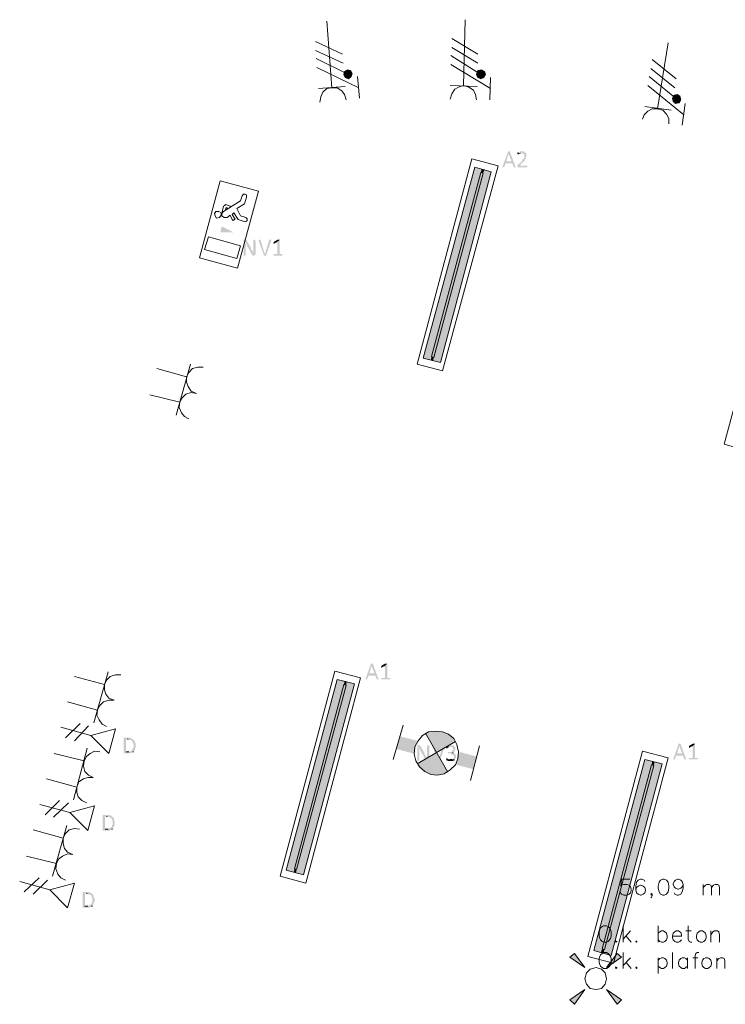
# Model space of a CAD drawing. Header units: millimetres. Extents: x -197899 to 120983, y -4228 to 45370.
# Tile 32 of 200: x -184352 to -180362, y 23006 to 28573. Entities that reach past the tile are written whole.
import ezdxf

# ---------------------------------------------------------------- set-up
doc = ezdxf.new("R2010")
doc.units = ezdxf.units.MM
for name, color, linetype in [('AL63----', 7, 'Continuous'), ('PDF_Geometry', 8, 'Continuous'), ('PDF_Solid Fills', 8, 'Continuous')]:
    doc.layers.add(name, color=color, linetype=linetype)

# ---------------------------------------------------------------- blocks, each defined once
blk = doc.blocks.new('A$C01523A58')
at = {"layer": 'PDF_Solid Fills'}
for color, points in [(1, [(-20341.2, -872.1), (-20345.2, -889), (-20320, -889)]), (1, [(-20345.2, -889), (-20337.2, -906), (-20320, -889)]), (1, [(-20324, -863.6), (-20341.2, -872.1), (-20320, -889)]), (1, [(-20337.2, -906), (-20320, -914.4), (-20320, -889)]), (1, [(-20307.4, -867.9), (-20324, -863.6), (-20320, -889)]), (1, [(-20298.8, -884.8), (-20307.4, -867.9), (-20320, -889)]), (1, [(-20303.3, -901.7), (-20298.8, -884.8), (-20320, -889)]), (1, [(-20320, -914.4), (-20303.3, -901.7), (-20320, -889)]), (1, [(-19587.9, -867.9), (-19595.9, -889), (-19570.7, -889)]), (1, [(-19595.9, -889), (-19587.9, -906), (-19570.7, -889)]), (1, [(-19566.6, -863.6), (-19587.9, -867.9), (-19570.7, -889)]), (1, [(-19587.9, -906), (-19570.7, -914.4), (-19570.7, -889)]), (1, [(-19549.4, -872.1), (-19566.6, -863.6), (-19570.7, -889)]), (1, [(-19545.4, -889), (-19549.4, -872.1), (-19570.7, -889)]), (1, [(-19570.7, -914.4), (-19554, -906), (-19570.7, -889)]), (1, [(-19554, -906), (-19545.4, -889), (-19570.7, -889)]), (1, [(-18478.5, -1007.6), (-18487.1, -1024.5), (-18465.9, -1028.7)]), (1, [(-18487.1, -1024.5), (-18482.5, -1041.5), (-18465.9, -1028.7)]), (1, [(-18482.5, -1041.5), (-18469.9, -1054.1), (-18465.9, -1028.7)]), (1, [(-18461.3, -1003.3), (-18478.5, -1007.6), (-18465.9, -1028.7)]), (1, [(-18469.9, -1054.1), (-18448.7, -1049.9), (-18465.9, -1028.7)]), (1, [(-18444.7, -1011.8), (-18461.3, -1003.3), (-18465.9, -1028.7)]), (1, [(-18440.1, -1033), (-18444.7, -1011.8), (-18465.9, -1028.7)]), (1, [(-18448.7, -1049.9), (-18440.1, -1033), (-18465.9, -1028.7)]), (7, [(-19414.2, -1325.1), (-19418.2, -1325.1), (-19418.2, -1329.3), (-19448, -1409.7), (-19448, -1414), (-19439.4, -1414), (-19430.8, -1392.8), (-19392.9, -1392.8), (-19426.8, -1380.1), (-19414.2, -1337.7), (-19414.2, -1337.7), (-19405.6, -1329.3), (-19405.6, -1325.1), (-19409.6, -1325.1)]), (7, [(-19405.6, -1329.3), (-19414.2, -1337.7), (-19397, -1380.1), (-19426.8, -1380.1), (-19392.9, -1392.8), (-19384.3, -1414), (-19371.7, -1414), (-19375.7, -1409.7)]), (7, [(-19337.9, -1325.1), (-19350.5, -1325.1), (-19350.5, -1329.3), (-19359.1, -1329.3), (-19359.1, -1333.6), (-19363.1, -1333.6), (-19337.9, -1333.6), (-19333.9, -1337.7), (-19329.3, -1337.7), (-19325.3, -1342), (-19325.3, -1350.5), (-19325.3, -1354.7), (-19325.3, -1359), (-19325.3, -1359), (-19329.3, -1363.1), (-19329.3, -1367.4), (-19333.9, -1367.4), (-19333.9, -1371.6), (-19333.9, -1375.9), (-19337.9, -1375.9), (-19337.9, -1380.1), (-19341.9, -1380.1), (-19341.9, -1384.4), (-19363.1, -1401.3), (-19363.1, -1405.5), (-19363.1, -1409.7), (-19363.1, -1414), (-19308.1, -1414), (-19308.1, -1409.7), (-19308.1, -1405.5), (-19350.5, -1405.5), (-19337.9, -1388.5), (-19333.9, -1388.5), (-19333.9, -1384.4), (-19329.3, -1384.4), (-19329.3, -1380.1), (-19325.3, -1380.1), (-19325.3, -1375.9), (-19320.7, -1375.9), (-19320.7, -1367.4), (-19316.7, -1367.4), (-19316.7, -1363.1), (-19316.7, -1359), (-19312.7, -1359), (-19312.7, -1354.7), (-19312.7, -1346.2), (-19312.7, -1342), (-19312.7, -1337.7), (-19312.7, -1337.7), (-19316.7, -1333.6), (-19316.7, -1333.6), (-19320.7, -1329.3), (-19325.3, -1329.3), (-19325.3, -1325.1), (-19333.9, -1325.1)]), (7, [(-19363.1, -1333.6), (-19363.1, -1337.7), (-19363.1, -1342), (-19354.5, -1342), (-19354.5, -1337.7), (-19346.5, -1337.7), (-19346.5, -1333.6), (-19337.9, -1333.6)]), (1, [(-19566.6, -1422.4), (-19604.5, -1414), (-19896.9, -2493.5)]), (1, [(-19566.6, -1422.4), (-19854.4, -2506.2), (-19896.9, -2493.5)]), (51, [(-19558, -1447.8), (-19570.7, -1443.6), (-19849.9, -2485)]), (1, [(-19511.6, -1439.4), (-19549.4, -1426.7), (-19841.8, -2510.4)]), (1, [(-19511.6, -1439.4), (-19799.4, -2518.9), (-19841.8, -2510.4)]), (1, [(-19549.4, -1426.7), (-19566.6, -1422.4), (-19570.7, -1443.6)]), (1, [(-19549.4, -1426.7), (-19558, -1447.8), (-19570.7, -1443.6)]), (51, [(-19558, -1447.8), (-19837.2, -2489.2), (-19849.9, -2485)]), (7, [(-20904.2, -1824.6), (-20912.8, -1824.6), (-20912.8, -1828.8), (-20912.8, -1913.5), (-20900.2, -1913.5), (-20900.2, -1858.5), (-20900.2, -1850), (-20900.2, -1845.7), (-20900.2, -1845.7), (-20904.2, -1841.6), (-20904.2, -1837.3), (-20900.2, -1837.3), (-20891.6, -1833.1), (-20891.6, -1833.1), (-20895.6, -1828.8), (-20895.6, -1824.6), (-20900.2, -1824.6)]), (7, [(-20891.6, -1833.1), (-20900.2, -1837.3), (-20900.2, -1845.7), (-20895.6, -1845.7), (-20895.6, -1854.2), (-20895.6, -1854.2), (-20866.3, -1905), (-20857.7, -1896.5), (-20857.7, -1896.5), (-20861.7, -1892.3), (-20861.7, -1888.1), (-20861.7, -1888.1), (-20866.3, -1883.9), (-20866.3, -1879.6), (-20870.3, -1879.6), (-20870.3, -1875.4), (-20870.3, -1871.1)]), (7, [(-20853.1, -1824.6), (-20857.7, -1824.6), (-20857.7, -1879.6), (-20857.7, -1888.1), (-20857.7, -1896.5), (-20857.7, -1896.5), (-20866.3, -1905), (-20866.3, -1909.3), (-20861.7, -1909.3), (-20861.7, -1913.5), (-20849.1, -1913.5), (-20849.1, -1909.3), (-20845.1, -1909.3), (-20845.1, -1828.8), (-20849.1, -1824.6), (-20849.1, -1824.6)]), (7, [(-20823.9, -1824.6), (-20827.9, -1824.6), (-20827.9, -1828.8), (-20827.9, -1828.8), (-20798.1, -1909.3), (-20794.1, -1900.8), (-20815.3, -1828.8), (-20819.3, -1824.6), (-20819.3, -1824.6)]), (7, [(-20760.3, -1824.6), (-20768.9, -1824.6), (-20768.9, -1828.8), (-20790.1, -1900.8), (-20794.1, -1900.8), (-20798.1, -1909.3), (-20798.1, -1913.5), (-20785.5, -1913.5), (-20756.2, -1828.8), (-20756.2, -1824.6), (-20756.2, -1824.6)]), (7, [(-20709.2, -1824.6), (-20722.4, -1837.3), (-20722.4, -1905), (-20743.1, -1905), (-20743.1, -1909.3), (-20743.1, -1913.5), (-20692.6, -1913.5), (-20692.6, -1909.3), (-20692.6, -1905), (-20709.2, -1905)]), (7, [(-20717.8, -1824.6), (-20722.4, -1824.6), (-20743.1, -1837.3), (-20743.1, -1841.6), (-20743.1, -1845.7), (-20743.1, -1850), (-20739.1, -1845.7), (-20722.4, -1837.3), (-20709.2, -1824.6), (-20713.8, -1824.6)]), (1, [(-19837.2, -2489.2), (-19849.9, -2485), (-19854.4, -2506.2)]), (1, [(-19837.2, -2489.2), (-19841.8, -2510.4), (-19854.4, -2506.2)]), (7, [(-20188.7, -4220.6), (-20193.3, -4220.6), (-20193.3, -4224.9), (-20222.5, -4305.3), (-20222.5, -4309.6), (-20213.9, -4309.6), (-20205.9, -4288.4), (-20167.5, -4288.4), (-20201.3, -4275.7), (-20188.7, -4233.4), (-20188.7, -4233.4), (-20180.1, -4224.9), (-20180.1, -4220.6), (-20184.7, -4220.6)]), (7, [(-20180.1, -4224.9), (-20188.7, -4233.4), (-20172.1, -4275.7), (-20201.3, -4275.7), (-20167.5, -4288.4), (-20158.9, -4309.6), (-20146.3, -4309.6), (-20150.8, -4305.3)]), (7, [(-20099.8, -4220.6), (-20112.4, -4233.4), (-20112.4, -4301.1), (-20133.6, -4301.1), (-20133.6, -4305.3), (-20133.6, -4309.6), (-20083.2, -4309.6), (-20083.2, -4305.3), (-20083.2, -4301.1), (-20099.8, -4301.1)]), (7, [(-20108.4, -4220.6), (-20112.4, -4220.6), (-20133.6, -4233.4), (-20133.6, -4237.6), (-20133.6, -4241.9), (-20133.6, -4246), (-20129.6, -4241.9), (-20112.4, -4233.4), (-20099.8, -4220.6), (-20103.8, -4220.6)]), (1, [(-20341.2, -4318), (-20383.6, -4309.6), (-20671.4, -5389)]), (1, [(-20341.2, -4318), (-20629, -5401.8), (-20671.4, -5389)]), (51, [(-20332.6, -4343.4), (-20345.2, -4339.2), (-20625, -5380.6)]), (1, [(-20286.1, -4335), (-20328.6, -4322.2), (-20616.4, -5406)]), (1, [(-20286.1, -4335), (-20573.9, -5414.4), (-20616.4, -5406)]), (1, [(-20328.6, -4322.2), (-20341.2, -4318), (-20345.2, -4339.2)]), (1, [(-20328.6, -4322.2), (-20332.6, -4343.4), (-20345.2, -4339.2)]), (51, [(-20332.6, -4343.4), (-20612.4, -5384.9), (-20625, -5380.6)]), (7, [(-21564.6, -4639.8), (-21589.8, -4639.8), (-21589.8, -4644), (-21589.8, -4724.4), (-21589.8, -4728.7), (-21552, -4728.7), (-21547.4, -4724.4), (-21539.4, -4724.4), (-21539.4, -4720.2), (-21534.8, -4720.2), (-21577.2, -4720.2), (-21577.2, -4648.2), (-21539.4, -4648.2), (-21543.4, -4644), (-21547.4, -4644), (-21552, -4639.8)]), (7, [(-21539.4, -4648.2), (-21568.6, -4648.2), (-21564.6, -4648.2), (-21560.6, -4652.5), (-21547.4, -4652.5), (-21547.4, -4656.7), (-21543.4, -4656.7), (-21543.4, -4660.9), (-21539.4, -4660.9), (-21539.4, -4669.4), (-21539.4, -4669.4), (-21534.8, -4673.6), (-21534.8, -4682.1), (-21534.8, -4690.5), (-21534.8, -4694.8), (-21534.8, -4694.8), (-21539.4, -4699), (-21539.4, -4707.5), (-21543.4, -4707.5), (-21543.4, -4711.7), (-21547.4, -4711.7), (-21547.4, -4715.9), (-21556, -4715.9), (-21560.6, -4720.2), (-21577.2, -4720.2), (-21534.8, -4720.2), (-21534.8, -4715.9), (-21530.8, -4715.9), (-21530.8, -4711.7), (-21530.8, -4711.7), (-21526.2, -4707.5), (-21526.2, -4703.3), (-21526.2, -4699), (-21526.2, -4699), (-21522.2, -4694.8), (-21522.2, -4690.5), (-21522.2, -4682.1), (-21522.2, -4677.9), (-21522.2, -4673.6), (-21526.2, -4669.4), (-21526.2, -4665.1), (-21526.2, -4660.9), (-21530.8, -4656.7), (-21530.8, -4652.5), (-21534.8, -4652.5)]), (7, [(-18448.7, -4673.6), (-18453.3, -4673.6), (-18453.3, -4677.9), (-18482.5, -4758.3), (-18482.5, -4762.5), (-18474.5, -4762.5), (-18465.9, -4741.4), (-18427.5, -4741.4), (-18461.3, -4728.7), (-18448.7, -4686.3), (-18448.7, -4686.3), (-18440.1, -4677.9), (-18440.1, -4673.6), (-18444.7, -4673.6)]), (7, [(-18359.8, -4673.6), (-18372.5, -4686.3), (-18372.5, -4754.1), (-18393.7, -4754.1), (-18393.7, -4758.3), (-18393.7, -4762.5), (-18343.2, -4762.5), (-18343.2, -4758.3), (-18343.2, -4754.1), (-18359.8, -4754.1)]), (7, [(-18368.4, -4673.6), (-18372.5, -4673.6), (-18393.7, -4686.3), (-18393.7, -4690.5), (-18393.7, -4694.8), (-18393.7, -4699), (-18389.7, -4694.8), (-18372.5, -4686.3), (-18359.8, -4673.6), (-18364.4, -4673.6)]), (7, [(-19922.1, -4682.1), (-19930.7, -4682.1), (-19930.7, -4686.3), (-19930.7, -4771), (-19918.1, -4771), (-19918.1, -4715.9), (-19918.1, -4707.5), (-19918.1, -4703.3), (-19918.1, -4703.3), (-19922.1, -4699), (-19922.1, -4694.8), (-19918.1, -4694.8), (-19909.5, -4690.5), (-19909.5, -4690.5), (-19913.5, -4686.3), (-19913.5, -4682.1), (-19918.1, -4682.1)]), (7, [(-19909.5, -4690.5), (-19918.1, -4694.8), (-19918.1, -4703.3), (-19913.5, -4703.3), (-19913.5, -4711.7), (-19913.5, -4711.7), (-19883.7, -4762.5), (-19875.7, -4754.1), (-19875.7, -4754.1), (-19879.7, -4749.8), (-19879.7, -4745.6), (-19879.7, -4745.6), (-19883.7, -4741.4), (-19883.7, -4737.1), (-19888.3, -4737.1), (-19888.3, -4732.9), (-19888.3, -4728.7)]), (7, [(-19871.1, -4682.1), (-19875.7, -4682.1), (-19875.7, -4737.1), (-19875.7, -4745.6), (-19875.7, -4754.1), (-19875.7, -4754.1), (-19883.7, -4762.5), (-19883.7, -4766.8), (-19879.7, -4766.8), (-19879.7, -4771), (-19867.1, -4771), (-19867.1, -4766.8), (-19863, -4766.8), (-19863, -4686.3), (-19867.1, -4682.1), (-19867.1, -4682.1)]), (7, [(-19841.8, -4682.1), (-19845.8, -4682.1), (-19845.8, -4686.3), (-19845.8, -4686.3), (-19816, -4766.8), (-19812, -4758.3), (-19833.2, -4686.3), (-19837.2, -4682.1), (-19837.2, -4682.1)]), (7, [(-19778.2, -4682.1), (-19786.8, -4682.1), (-19786.8, -4686.3), (-19808, -4758.3), (-19812, -4758.3), (-19816, -4766.8), (-19816, -4771), (-19803.4, -4771), (-19773.6, -4686.3), (-19773.6, -4682.1), (-19773.6, -4682.1)]), (7, [(-19739.8, -4682.1), (-19753, -4682.1), (-19757, -4686.3), (-19761, -4686.3), (-19761, -4690.5), (-19765.6, -4690.5), (-19735.8, -4690.5), (-19735.8, -4694.8), (-19731.8, -4694.8), (-19727.2, -4699), (-19727.2, -4703.3), (-19727.2, -4707.5), (-19727.2, -4707.5), (-19731.8, -4711.7), (-19731.8, -4715.9), (-19735.8, -4715.9), (-19735.8, -4720.2), (-19757, -4720.2), (-19757, -4724.4), (-19757, -4728.7), (-19739.8, -4728.7), (-19739.8, -4732.9), (-19731.8, -4732.9), (-19727.2, -4737.1), (-19727.2, -4737.1), (-19723.2, -4741.4), (-19723.2, -4745.6), (-19723.2, -4749.8), (-19723.2, -4754.1), (-19727.2, -4754.1), (-19727.2, -4758.3), (-19731.8, -4758.3), (-19735.8, -4762.5), (-19744.4, -4762.5), (-19714.6, -4762.5), (-19714.6, -4758.3), (-19714.6, -4754.1), (-19710.5, -4749.8), (-19710.5, -4741.4), (-19710.5, -4741.4), (-19714.6, -4737.1), (-19714.6, -4732.9), (-19718.6, -4732.9), (-19718.6, -4728.7), (-19723.2, -4728.7), (-19727.2, -4724.4), (-19731.8, -4724.4), (-19727.2, -4724.4), (-19723.2, -4720.2), (-19723.2, -4720.2), (-19718.6, -4715.9), (-19718.6, -4711.7), (-19714.6, -4711.7), (-19714.6, -4707.5), (-19714.6, -4703.3), (-19714.6, -4694.8), (-19718.6, -4694.8), (-19718.6, -4690.5), (-19718.6, -4690.5), (-19723.2, -4686.3), (-19723.2, -4686.3), (-19727.2, -4682.1), (-19735.8, -4682.1)]), (7, [(-19765.6, -4690.5), (-19765.6, -4694.8), (-19765.6, -4699), (-19761, -4699), (-19757, -4694.8), (-19753, -4694.8), (-19748.4, -4690.5), (-19744.4, -4690.5)]), (7, [(-18440.1, -4677.9), (-18448.7, -4686.3), (-18432.1, -4728.7), (-18461.3, -4728.7), (-18427.5, -4741.4), (-18419.5, -4762.5), (-18406.3, -4762.5), (-18410.9, -4758.3)]), (7, [(-19765.6, -4754.1), (-19765.6, -4758.3), (-19765.6, -4762.5), (-19765.6, -4766.8), (-19761, -4766.8), (-19757, -4771), (-19727.2, -4771), (-19723.2, -4766.8), (-19718.6, -4766.8), (-19718.6, -4762.5), (-19753, -4762.5), (-19757, -4758.3), (-19761, -4758.3)]), (1, [(-18601.2, -4771), (-18643.6, -4762.5), (-18931.4, -5842)]), (1, [(-18601.2, -4771), (-18893.6, -5854.7), (-18931.4, -5842)]), (1, [(-18546.2, -4787.9), (-18588.6, -4775.2), (-18876.4, -5859)]), (1, [(-18588.6, -4775.2), (-18601.2, -4771), (-18605.2, -4792.2)]), (1, [(-18588.6, -4775.2), (-18592.6, -4796.4), (-18605.2, -4792.2)]), (51, [(-18592.6, -4796.4), (-18605.2, -4792.2), (-18885, -5833.6)]), (51, [(-18592.6, -4796.4), (-18872.4, -5837.8), (-18885, -5833.6)]), (1, [(-18546.2, -4787.9), (-18834, -5871.6), (-18876.4, -5859)]), (7, [(-21683.3, -5075.8), (-21708.5, -5075.8), (-21708.5, -5080), (-21708.5, -5160.5), (-21708.5, -5164.7), (-21670.7, -5164.7), (-21666.1, -5160.5), (-21657.5, -5160.5), (-21657.5, -5156.2), (-21653.5, -5156.2), (-21695.9, -5156.2), (-21695.9, -5084.3), (-21657.5, -5084.3), (-21662.1, -5080), (-21666.1, -5080), (-21670.7, -5075.8)]), (7, [(-21657.5, -5084.3), (-21687.3, -5084.3), (-21683.3, -5084.3), (-21678.7, -5088.5), (-21666.1, -5088.5), (-21666.1, -5092.7), (-21662.1, -5092.7), (-21662.1, -5096.9), (-21657.5, -5096.9), (-21657.5, -5105.4), (-21657.5, -5105.4), (-21653.5, -5109.7), (-21653.5, -5118.1), (-21653.5, -5126.6), (-21653.5, -5130.8), (-21653.5, -5130.8), (-21657.5, -5135.1), (-21657.5, -5143.5), (-21662.1, -5143.5), (-21662.1, -5147.7), (-21666.1, -5147.7), (-21666.1, -5152), (-21674.7, -5152), (-21678.7, -5156.2), (-21695.9, -5156.2), (-21653.5, -5156.2), (-21653.5, -5152), (-21649.5, -5152), (-21649.5, -5147.7), (-21649.5, -5147.7), (-21644.9, -5143.5), (-21644.9, -5139.3), (-21644.9, -5135.1), (-21644.9, -5135.1), (-21640.9, -5130.8), (-21640.9, -5126.6), (-21640.9, -5118.1), (-21640.9, -5113.9), (-21640.9, -5109.7), (-21644.9, -5105.4), (-21644.9, -5101.2), (-21644.9, -5096.9), (-21649.5, -5092.7), (-21649.5, -5088.5), (-21653.5, -5088.5)]), (1, [(-20612.4, -5384.9), (-20625, -5380.6), (-20629, -5401.8)]), (1, [(-20612.4, -5384.9), (-20616.4, -5406), (-20629, -5401.8)]), (7, [(-21797.4, -5511.8), (-21822.6, -5511.8), (-21822.6, -5516.1), (-21822.6, -5596.5), (-21822.6, -5600.7), (-21784.8, -5600.7), (-21780.7, -5596.5), (-21772.1, -5596.5), (-21772.1, -5592.3), (-21767.6, -5592.3), (-21810, -5592.3), (-21810, -5520.3), (-21772.1, -5520.3), (-21776.2, -5516.1), (-21780.7, -5516.1), (-21784.8, -5511.8)]), (7, [(-21772.1, -5520.3), (-21801.4, -5520.3), (-21797.4, -5520.3), (-21793.4, -5524.5), (-21780.7, -5524.5), (-21780.7, -5528.8), (-21776.2, -5528.8), (-21776.2, -5533), (-21772.1, -5533), (-21772.1, -5541.5), (-21772.1, -5541.5), (-21767.6, -5545.7), (-21767.6, -5554.2), (-21767.6, -5562.6), (-21767.6, -5566.9), (-21767.6, -5566.9), (-21772.1, -5571.1), (-21772.1, -5579.5), (-21776.2, -5579.5), (-21776.2, -5583.8), (-21780.7, -5583.8), (-21780.7, -5588), (-21788.8, -5588), (-21793.4, -5592.3), (-21810, -5592.3), (-21767.6, -5592.3), (-21767.6, -5588), (-21763.5, -5588), (-21763.5, -5583.8), (-21763.5, -5583.8), (-21759.5, -5579.5), (-21759.5, -5575.3), (-21759.5, -5571.1), (-21759.5, -5571.1), (-21754.9, -5566.9), (-21754.9, -5562.6), (-21754.9, -5554.2), (-21754.9, -5549.9), (-21754.9, -5545.7), (-21759.5, -5541.5), (-21759.5, -5537.2), (-21759.5, -5533), (-21763.5, -5528.8), (-21763.5, -5524.5), (-21767.6, -5524.5)]), (1, [(-18872.4, -5837.8), (-18885, -5833.6), (-18893.6, -5854.7)]), (1, [(-18872.4, -5837.8), (-18876.4, -5859), (-18893.6, -5854.7)]), (1, [(-19066.7, -5880.1), (-19041.5, -5859), (-18982.5, -5939.4)]), (1, [(-18800.1, -5859), (-18774.9, -5880.1), (-18859.8, -5939.4)]), (1, [(-19041.5, -6146.8), (-19066.7, -6121.4), (-18982.5, -6062.2)]), (1, [(-18774.9, -6121.4), (-18800.1, -6146.8), (-18859.8, -6062.2)])]:
    blk.add_hatch(color=color, dxfattribs=at).paths.add_polyline_path(points)
at = {"layer": 'PDF_Solid Fills', "true_color": 0x00dd00}
for points in [[(-20967.8, -1782.3), (-21044.1, -1782.3), (-21035.5, -1748.4)], [(-19854.4, -4605.9), (-19883.7, -4614.4), (-19820.6, -4724.4)], [(-19820.6, -4601.7), (-19854.4, -4605.9), (-19820.6, -4724.4)], [(-19786.8, -4605.9), (-19820.6, -4601.7), (-19820.6, -4724.4)], [(-19757, -4614.4), (-19786.8, -4605.9), (-19820.6, -4724.4)], [(-19731.8, -4635.5), (-19757, -4614.4), (-19820.6, -4724.4)], [(-19951.9, -4728.7), (-20028.2, -4631.3), (-20048.8, -4703.3)], [(-19930.7, -4656.7), (-19951.9, -4728.7), (-20028.2, -4631.3)], [(-19714.6, -4660.9), (-19731.8, -4635.5), (-19820.6, -4724.4)], [(-19930.7, -4787.9), (-19909.5, -4813.3), (-19820.6, -4724.4)], [(-19909.5, -4813.3), (-19883.7, -4834.5), (-19820.6, -4724.4)], [(-19883.7, -4834.5), (-19854.4, -4847.2), (-19820.6, -4724.4)], [(-19854.4, -4847.2), (-19820.6, -4851.4), (-19820.6, -4724.4)], [(-19820.6, -4851.4), (-19786.8, -4847.2), (-19820.6, -4724.4)], [(-19786.8, -4847.2), (-19757, -4834.5), (-19820.6, -4724.4)], [(-19689.3, -4720.2), (-19710.5, -4792.2), (-19595.9, -4745.6)], [(-19710.5, -4792.2), (-19595.9, -4745.6), (-19613.1, -4817.6)]]:
    blk.add_hatch(color=92, dxfattribs=at).paths.add_polyline_path(points)
at = {"layer": 'PDF_Geometry', "color": 1, "lineweight": 18}
for points in [[(-20442.7, -588.5), (-20412.8, -965.2)], [(-19659.5, -580), (-19668.1, -952.5)], [(-20506.3, -702.7), (-20353.8, -774.8)], [(-19735.8, -685.8), (-19587.9, -774.8)], [(-18512.3, -711.2), (-18571.4, -1083.8)], [(-20506.3, -753.5), (-20349.8, -825.6)], [(-19735.8, -736.6), (-19587.9, -825.6)], [(-20502.3, -800.2), (-20345.2, -876.3)], [(-19739.8, -783.2), (-19591.9, -876.3)], [(-19515.6, -969.4), (-19739.8, -834)], [(-18601.2, -804.4), (-18465.9, -914.4)], [(-20260.9, -965.2), (-20497.7, -850.9)], [(-20345.2, -889), (-20337.2, -906), (-20320, -914.4), (-20303.3, -901.7), (-20298.8, -884.8), (-20307.4, -867.9), (-20324, -863.6), (-20341.2, -872.1), (-20345.2, -889)], [(-19595.9, -889), (-19587.9, -906), (-19570.7, -914.4), (-19554, -906), (-19545.4, -889), (-19549.4, -872.1), (-19566.6, -863.6), (-19587.9, -867.9), (-19595.9, -889)], [(-18609.8, -855.1), (-18474.5, -965.2)], [(-20256.3, -1024.5), (-20268.9, -901.7)], [(-19519.6, -1033), (-19515.6, -906)], [(-18618.4, -901.7), (-18482.5, -1011.8)], [(-20337.2, -956.8), (-20489.1, -969.4)], [(-20332.6, -1033), (-20341.2, -1003.3), (-20357.8, -982.2), (-20383.6, -965.2), (-20412.8, -965.2), (-20442.7, -969.4), (-20463.9, -990.6), (-20476.5, -1016), (-20481.1, -1045.7)], [(-19595.9, -1033), (-19600.5, -1003.3), (-19613.1, -977.9), (-19638.3, -961), (-19668.1, -952.5), (-19697.9, -961), (-19718.6, -973.7), (-19735.8, -999.1), (-19744.4, -1028.7)], [(-19591.9, -956.8), (-19744.4, -952.5)], [(-18423.5, -1117.6), (-18626.4, -952.5)], [(-18487.1, -1024.5), (-18482.5, -1041.5), (-18469.9, -1054.1), (-18448.7, -1049.9), (-18440.1, -1033), (-18444.7, -1011.8), (-18461.3, -1003.3), (-18478.5, -1007.6), (-18487.1, -1024.5)], [(-18432.1, -1176.9), (-18414.9, -1054.1)], [(-18508.3, -1168.4), (-18508.3, -1138.8), (-18520.9, -1113.4), (-18542.2, -1092.3), (-18571.4, -1083.8), (-18601.2, -1083.8), (-18626.4, -1096.4), (-18647.6, -1117.6), (-18656.2, -1143)], [(-18495.1, -1092.3), (-18643.6, -1071)], [(-21403.5, -2552.7), (-21234.4, -2599.3)], [(-21213.2, -2527.3), (-21293.4, -2815.2)], [(-21141.5, -2544.3), (-21170.7, -2544.3), (-21200.6, -2552.7), (-21221.8, -2573.9), (-21234.4, -2599.3), (-21234.4, -2628.9), (-21225.8, -2654.3), (-21209.2, -2679.7), (-21179.3, -2692.5)], [(-21441.9, -2700.9), (-21272.2, -2743.2)], [(-21179.3, -2692.5), (-21209.2, -2688.2), (-21238.4, -2696.7), (-21259.6, -2717.9), (-21272.2, -2743.2), (-21276.8, -2772.8), (-21264.2, -2802.5), (-21247, -2823.7), (-21221.8, -2836.4)], [(-21678.7, -4267.2), (-21759.5, -4555.1)], [(-21607, -4284.2), (-21636.3, -4284.2), (-21666.1, -4292.6), (-21687.3, -4313.8), (-21699.9, -4339.2), (-21699.9, -4368.9), (-21691.3, -4394.2), (-21674.7, -4415.4), (-21644.9, -4428.1)], [(-21869.6, -4292.6), (-21699.9, -4339.2)], [(-21907.4, -4436.6), (-21738.3, -4483.1)], [(-21644.9, -4428.1), (-21674.7, -4428.1), (-21704.5, -4436.6), (-21725.7, -4457.7), (-21738.3, -4483.1), (-21742.3, -4512.7), (-21729.7, -4538.1), (-21712.5, -4563.5), (-21687.3, -4576.3)], [(-21983.7, -4728.7), (-21814.6, -4771)], [(-21797.4, -4699), (-21873.6, -4991.1)], [(-21725.7, -4720.2), (-21754.9, -4715.9), (-21780.7, -4728.7), (-21801.4, -4745.6), (-21814.6, -4771), (-21818.6, -4800.6), (-21810, -4830.2), (-21788.8, -4851.4), (-21763.5, -4864.1)], [(-22026.1, -4872.6), (-21856.4, -4919.2)], [(-21763.5, -4864.1), (-21793.4, -4864.1), (-21818.6, -4872.6), (-21843.8, -4889.5), (-21856.4, -4919.2), (-21856.4, -4948.8), (-21848.4, -4974.2), (-21827.2, -4995.4), (-21801.4, -5008.1)], [(-22102.4, -5160.5), (-21932.7, -5207)], [(-21911.5, -5135.1), (-21992.3, -5422.9)], [(-21839.8, -5156.2), (-21869.6, -5152), (-21898.8, -5160.5), (-21920.1, -5181.6), (-21932.7, -5207), (-21932.7, -5236.7), (-21924.6, -5266.3), (-21907.4, -5287.5), (-21877.6, -5300.2)], [(-22140.2, -5308.6), (-21971.1, -5351)], [(-21877.6, -5300.2), (-21907.4, -5295.9), (-21937.3, -5308.6), (-21958.5, -5325.6), (-21971.1, -5351), (-21975.1, -5380.6), (-21962.5, -5410.3), (-21945.9, -5431.4), (-21920.1, -5444.1)], [(-18982.5, -5939.4), (-19041.5, -5859), (-19066.7, -5880.1), (-18982.5, -5939.4)], [(-18859.8, -5939.4), (-18774.9, -5880.1), (-18800.1, -5859), (-18859.8, -5939.4)], [(-18859.8, -6002.9), (-18867.8, -5969), (-18889, -5947.8), (-18918.8, -5939.4), (-18952.6, -5947.8), (-18973.9, -5969), (-18982.5, -6002.9), (-18973.9, -6032.5), (-18952.6, -6057.9), (-18918.8, -6062.2), (-18889, -6057.9), (-18867.8, -6032.5), (-18859.8, -6002.9)], [(-18982.5, -6062.2), (-19066.7, -6121.4), (-19041.5, -6146.8), (-18982.5, -6062.2)], [(-18859.8, -6062.2), (-18800.1, -6146.8), (-18774.9, -6121.4), (-18859.8, -6062.2)]]:
    blk.add_lwpolyline(points, dxfattribs=at)
at = {"layer": 'PDF_Geometry', "color": 7, "lineweight": 0}
for points in [[(-19359.1, -1333.6), (-19363.1, -1333.6)], [(-21568.6, -4648.2), (-21564.6, -4648.2)], [(-21560.6, -4720.2), (-21577.2, -4720.2)], [(-21539.4, -4720.2), (-21534.8, -4720.2)], [(-19761, -4690.5), (-19765.6, -4690.5)], [(-19731.8, -4724.4), (-19727.2, -4724.4)], [(-19735.8, -4762.5), (-19744.4, -4762.5)], [(-21687.3, -5084.3), (-21683.3, -5084.3)], [(-21678.7, -5156.2), (-21695.9, -5156.2)], [(-21657.5, -5156.2), (-21653.5, -5156.2)], [(-21801.4, -5520.3), (-21797.4, -5520.3)], [(-21793.4, -5592.3), (-21810, -5592.3)], [(-21772.1, -5592.3), (-21767.6, -5592.3)]]:
    blk.add_lwpolyline(points, dxfattribs=at)
at = {"layer": 'PDF_Geometry', "color": 7, "lineweight": 13}
for points in [[(-19621.7, -1367.4), (-19930.7, -2527.3), (-19786.8, -2565.4), (-19473.2, -1405.5), (-19621.7, -1367.4)], [(-19511.6, -1439.4), (-19799.4, -2518.9), (-19896.9, -2493.5), (-19604.5, -1414), (-19511.6, -1439.4)], [(-17881.7, -1824.6), (-18194.7, -2980.3), (-18046.8, -3022.6), (-17737.8, -1862.7), (-17881.7, -1824.6)], [(-20396.2, -4263), (-20705.2, -5422.9), (-20561.3, -5461), (-20252.3, -4301.1), (-20396.2, -4263)], [(-20286.1, -4335), (-20573.9, -5414.4), (-20671.4, -5389), (-20383.6, -4309.6), (-20286.1, -4335)], [(-18656.2, -4715.9), (-18965.3, -5875.9), (-18821.4, -5914), (-18512.3, -4754.1), (-18656.2, -4715.9)], [(-18546.2, -4787.9), (-18834, -5871.6), (-18931.4, -5842), (-18643.6, -4762.5), (-18546.2, -4787.9)]]:
    blk.add_lwpolyline(points, dxfattribs=at)
at = {"layer": 'PDF_Geometry', "color": 51, "lineweight": 18}
for points in [[(-19849.9, -2485), (-19570.7, -1443.6), (-19558, -1447.8)], [(-19837.2, -2489.2), (-19558, -1447.8)], [(-19837.2, -2489.2), (-19849.9, -2485)], [(-20625, -5380.6), (-20345.2, -4339.2), (-20332.6, -4343.4)], [(-20612.4, -5384.9), (-20332.6, -4343.4)], [(-18885, -5833.6), (-18605.2, -4792.2), (-18592.6, -4796.4)], [(-18872.4, -5837.8), (-18592.6, -4796.4)], [(-20612.4, -5384.9), (-20625, -5380.6)], [(-18872.4, -5837.8), (-18885, -5833.6)]]:
    blk.add_lwpolyline(points, dxfattribs=at)
at = {"layer": 'PDF_Geometry', "color": 92, "lineweight": 18, "true_color": 0x00dd00}
for points in [[(-21162.1, -1926.2), (-21044.1, -1490.2), (-20827.9, -1549.5)], [(-20827.9, -1549.5), (-20946.6, -1985.5)], [(-21026.9, -1663.7), (-20929.4, -1604.4)], [(-20929.4, -1604.4), (-20921.4, -1574.9)], [(-20895.6, -1583.3), (-20895.6, -1570.6), (-20904.2, -1566.4), (-20912.8, -1566.4), (-20921.4, -1574.9)], [(-20908.2, -1621.4), (-20895.6, -1583.3)], [(-21065.3, -1701.8), (-21048.1, -1697.6), (-21039.5, -1684.9), (-21039.5, -1672.2), (-21052.1, -1663.7), (-21069.3, -1663.7), (-21077.9, -1676.4), (-21073.3, -1689.1), (-21065.3, -1701.8)], [(-21035.5, -1676.4), (-21026.9, -1634.1)], [(-21026.9, -1663.7), (-21035.5, -1676.4), (-21035.5, -1689.1), (-21022.8, -1697.6), (-21005.6, -1697.6)], [(-21014.2, -1625.7), (-21018.3, -1629.8), (-21026.9, -1634.1)], [(-20989, -1634.1), (-21014.2, -1625.7)], [(-21014.2, -1655.2), (-21010.2, -1642.6)], [(-21001.6, -1646.8), (-21010.2, -1642.6)], [(-20984.4, -1638.3), (-20989, -1634.1)], [(-20950.6, -1646.8), (-20908.2, -1621.4)], [(-20929.4, -1689.1), (-20950.6, -1646.8)], [(-21005.6, -1697.6), (-20989, -1684.9)], [(-20976.4, -1710.3), (-20989, -1684.9)], [(-20976.4, -1680.7), (-20967.8, -1672.2)], [(-20963.2, -1701.8), (-20976.4, -1680.7)], [(-20976.4, -1710.3), (-20971.8, -1714.5), (-20963.2, -1710.3), (-20959.2, -1706.1), (-20963.2, -1701.8)], [(-20967.8, -1672.2), (-20942.6, -1710.3)], [(-20942.6, -1710.3), (-20904.2, -1723)], [(-20929.4, -1689.1), (-20900.2, -1697.6)], [(-20904.2, -1723), (-20895.6, -1718.8), (-20891.6, -1714.5), (-20891.6, -1706.1), (-20900.2, -1697.6)], [(-21111.7, -1807.7), (-21132.9, -1879.6)], [(-21111.7, -1807.7), (-20929.4, -1858.5)], [(-20929.4, -1858.5), (-20950.6, -1930.4), (-21132.9, -1879.6)], [(-21162.1, -1926.2), (-20946.6, -1985.5)], [(-20011, -4567.8), (-20066, -4762.5)], [(-19701.9, -4758.3), (-19697.9, -4720.2), (-19706, -4677.9), (-19723.2, -4644), (-19753, -4618.6), (-19786.8, -4605.9), (-19828.6, -4601.7), (-19867.1, -4605.9), (-19900.9, -4627.1), (-19926.1, -4656.7), (-19943.3, -4690.5), (-19947.3, -4732.9), (-19938.7, -4771), (-19918.1, -4804.8), (-19888.3, -4830.2), (-19854.4, -4847.2), (-19816, -4851.4), (-19778.2, -4843), (-19744.4, -4821.8), (-19714.6, -4792.2), (-19701.9, -4758.3)], [(-19757, -4834.5), (-19883.7, -4614.4)], [(-19930.7, -4787.9), (-19714.6, -4660.9)], [(-19579.3, -4686.3), (-19629.7, -4881.1)]]:
    blk.add_lwpolyline(points, dxfattribs=at)
at = {"layer": 'PDF_Geometry', "color": 150, "lineweight": 18}
for points in [[(-21835.8, -4559.3), (-21920.1, -4639.8)], [(-21776.2, -4627.1), (-21945.9, -4580.5)], [(-21788.8, -4572), (-21869.6, -4656.7)], [(-21674.7, -4728.7), (-21776.2, -4627.1), (-21636.3, -4588.9)], [(-21636.3, -4588.9), (-21674.7, -4728.7)], [(-21953.9, -4995.4), (-22034.7, -5075.8)], [(-21903.4, -5008.1), (-21987.7, -5088.5)], [(-21894.8, -5063.1), (-22064, -5016.5)], [(-21793.4, -5164.7), (-21894.8, -5063.1), (-21754.9, -5025)], [(-21754.9, -5025), (-21793.4, -5164.7)], [(-22008.9, -5499.1), (-22178.6, -5452.6)], [(-22068.5, -5431.4), (-22152.8, -5511.8)], [(-22021.5, -5444.1), (-22102.4, -5524.5)], [(-21907.4, -5600.7), (-22008.9, -5499.1), (-21869.6, -5461)], [(-21869.6, -5461), (-21907.4, -5600.7)]]:
    blk.add_lwpolyline(points, dxfattribs=at)
at = {"layer": 'PDF_Geometry', "color": 7, "lineweight": 18, "true_color": 0xeeeeee}
for points in [[(-18728.5, -5439.8), (-18774.9, -5439.8), (-18778.9, -5478), (-18774.9, -5473.7), (-18762.3, -5469.5), (-18745.1, -5469.5), (-18732.5, -5473.7), (-18723.9, -5482.2), (-18719.9, -5494.9), (-18719.9, -5503.4), (-18723.9, -5516.1), (-18732.5, -5524.5), (-18745.1, -5528.8), (-18762.3, -5528.8), (-18774.9, -5524.5), (-18778.9, -5520.3), (-18783.5, -5511.8)], [(-18643.6, -5452.6), (-18647.6, -5444.1), (-18660.3, -5439.8), (-18668.9, -5439.8), (-18681.5, -5444.1), (-18690.1, -5456.8), (-18694.7, -5478), (-18694.7, -5499.1), (-18690.1, -5516.1), (-18681.5, -5524.5), (-18668.9, -5528.8), (-18664.8, -5528.8), (-18652.2, -5524.5), (-18643.6, -5516.1), (-18639.6, -5503.4), (-18639.6, -5499.1), (-18643.6, -5486.4), (-18652.2, -5478), (-18664.8, -5473.7), (-18668.9, -5473.7), (-18681.5, -5478), (-18690.1, -5486.4), (-18694.7, -5499.1)], [(-18542.2, -5439.8), (-18554.8, -5444.1), (-18563.4, -5456.8), (-18567.4, -5478), (-18567.4, -5490.6), (-18563.4, -5511.8), (-18554.8, -5524.5), (-18542.2, -5528.8), (-18533.6, -5528.8), (-18520.9, -5524.5), (-18512.3, -5511.8), (-18508.3, -5490.6), (-18508.3, -5478), (-18512.3, -5456.8), (-18520.9, -5444.1), (-18533.6, -5439.8), (-18542.2, -5439.8)], [(-18427.5, -5469.5), (-18432.1, -5482.2), (-18440.1, -5490.6), (-18453.3, -5494.9), (-18457.3, -5494.9), (-18469.9, -5490.6), (-18478.5, -5482.2), (-18482.5, -5469.5), (-18482.5, -5465.2), (-18478.5, -5452.6), (-18469.9, -5444.1), (-18457.3, -5439.8), (-18453.3, -5439.8), (-18440.1, -5444.1), (-18432.1, -5452.6), (-18427.5, -5469.5), (-18427.5, -5490.6), (-18432.1, -5511.8), (-18440.1, -5524.5), (-18453.3, -5528.8), (-18461.3, -5528.8), (-18474.5, -5524.5), (-18478.5, -5516.1)], [(-18313.4, -5528.8), (-18313.4, -5469.5)], [(-18313.4, -5486.4), (-18300.8, -5473.7), (-18292.2, -5469.5), (-18279.6, -5469.5), (-18271, -5473.7), (-18267, -5486.4), (-18267, -5528.8)], [(-18267, -5486.4), (-18254.4, -5473.7), (-18245.8, -5469.5), (-18233.1, -5469.5), (-18224.5, -5473.7), (-18220.5, -5486.4), (-18220.5, -5528.8)], [(-18601.2, -5524.5), (-18605.2, -5528.8), (-18609.8, -5524.5), (-18605.2, -5520.3), (-18601.2, -5524.5), (-18601.2, -5533), (-18605.2, -5541.5), (-18609.8, -5545.7)], [(-18876.4, -5702.4), (-18885, -5706.5), (-18893.6, -5715), (-18897.6, -5723.5), (-18901.6, -5736.2), (-18901.6, -5761.6), (-18897.6, -5774.3), (-18893.6, -5782.8), (-18885, -5791.2), (-18876.4, -5795.5), (-18859.8, -5795.5), (-18851.2, -5791.2), (-18842.6, -5782.8), (-18838.6, -5774.3), (-18834, -5761.6), (-18834, -5736.2), (-18838.6, -5723.5), (-18842.6, -5715), (-18851.2, -5706.5), (-18859.8, -5702.4), (-18876.4, -5702.4)], [(-18766.3, -5795.5), (-18766.3, -5702.4)], [(-18723.9, -5731.9), (-18766.3, -5778.5)], [(-18567.4, -5795.5), (-18567.4, -5702.4)], [(-18567.4, -5744.7), (-18558.8, -5736.2), (-18550.2, -5731.9), (-18537.6, -5731.9), (-18529.5, -5736.2), (-18520.9, -5744.7), (-18516.4, -5761.6), (-18516.4, -5770.1), (-18520.9, -5782.8), (-18529.5, -5791.2), (-18537.6, -5795.5), (-18550.2, -5795.5), (-18558.8, -5791.2), (-18567.4, -5782.8)], [(-18487.1, -5761.6), (-18436.1, -5761.6), (-18436.1, -5753.1), (-18440.1, -5740.4), (-18444.7, -5736.2), (-18453.3, -5731.9), (-18465.9, -5731.9), (-18474.5, -5736.2), (-18482.5, -5744.7), (-18487.1, -5761.6), (-18487.1, -5770.1), (-18482.5, -5782.8), (-18474.5, -5791.2), (-18465.9, -5795.5), (-18453.3, -5795.5), (-18444.7, -5791.2), (-18436.1, -5782.8)], [(-18410.9, -5731.9), (-18381.1, -5731.9)], [(-18398.3, -5702.4), (-18398.3, -5778.5), (-18393.7, -5791.2), (-18385.6, -5795.5), (-18377, -5795.5)], [(-18330, -5731.9), (-18338.6, -5736.2), (-18347.2, -5744.7), (-18351.2, -5761.6), (-18351.2, -5770.1), (-18347.2, -5782.8), (-18338.6, -5791.2), (-18330, -5795.5), (-18317.4, -5795.5), (-18309.4, -5791.2), (-18300.8, -5782.8), (-18296.2, -5770.1), (-18296.2, -5761.6), (-18300.8, -5744.7), (-18309.4, -5736.2), (-18317.4, -5731.9), (-18330, -5731.9)], [(-18271, -5795.5), (-18271, -5731.9)], [(-18271, -5753.1), (-18258.4, -5736.2), (-18249.8, -5731.9), (-18233.1, -5731.9), (-18224.5, -5736.2), (-18220.5, -5753.1), (-18220.5, -5795.5)], [(-18804.7, -5787), (-18808.7, -5791.2), (-18804.7, -5795.5), (-18800.1, -5791.2)], [(-18749.7, -5761.6), (-18719.9, -5795.5)], [(-18690.1, -5787), (-18694.7, -5791.2), (-18690.1, -5795.5), (-18686.1, -5791.2)], [(-18876.4, -5854.7), (-18885, -5859), (-18893.6, -5867.4), (-18897.6, -5875.9), (-18901.6, -5888.6), (-18901.6, -5909.8), (-18897.6, -5922.4), (-18893.6, -5930.9), (-18885, -5939.4), (-18876.4, -5943.6), (-18859.8, -5943.6), (-18851.2, -5939.4), (-18842.6, -5930.9), (-18838.6, -5922.4), (-18834, -5909.8), (-18834, -5888.6), (-18838.6, -5875.9), (-18842.6, -5867.4), (-18851.2, -5859), (-18859.8, -5854.7), (-18876.4, -5854.7)], [(-18766.3, -5943.6), (-18766.3, -5854.7)], [(-18723.9, -5884.4), (-18766.3, -5926.7)], [(-18567.4, -5884.4), (-18567.4, -5973.2)], [(-18567.4, -5897), (-18558.8, -5888.6), (-18550.2, -5884.4), (-18537.6, -5884.4), (-18529.5, -5888.6), (-18520.9, -5897), (-18516.4, -5909.8), (-18516.4, -5918.3), (-18520.9, -5930.9), (-18529.5, -5939.4), (-18537.6, -5943.6), (-18550.2, -5943.6), (-18558.8, -5939.4), (-18567.4, -5930.9)], [(-18487.1, -5943.6), (-18487.1, -5854.7)], [(-18402.3, -5897), (-18410.9, -5888.6), (-18419.5, -5884.4), (-18432.1, -5884.4), (-18440.1, -5888.6), (-18448.7, -5897), (-18453.3, -5909.8), (-18453.3, -5918.3), (-18448.7, -5930.9), (-18440.1, -5939.4), (-18432.1, -5943.6), (-18419.5, -5943.6), (-18410.9, -5939.4), (-18402.3, -5930.9)], [(-18402.3, -5884.4), (-18402.3, -5943.6)], [(-18372.5, -5884.4), (-18343.2, -5884.4)], [(-18338.6, -5854.7), (-18347.2, -5854.7), (-18355.8, -5859), (-18359.8, -5871.6), (-18359.8, -5943.6)], [(-18300.8, -5884.4), (-18309.4, -5888.6), (-18317.4, -5897), (-18322, -5909.8), (-18322, -5918.3), (-18317.4, -5930.9), (-18309.4, -5939.4), (-18300.8, -5943.6), (-18288.2, -5943.6), (-18279.6, -5939.4), (-18271, -5930.9), (-18267, -5918.3), (-18267, -5909.8), (-18271, -5897), (-18279.6, -5888.6), (-18288.2, -5884.4), (-18300.8, -5884.4)], [(-18237.2, -5943.6), (-18237.2, -5884.4)], [(-18237.2, -5901.3), (-18224.5, -5888.6), (-18215.9, -5884.4), (-18203.3, -5884.4), (-18194.7, -5888.6), (-18190.7, -5901.3), (-18190.7, -5943.6)], [(-18804.7, -5935.2), (-18808.7, -5939.4), (-18804.7, -5943.6), (-18800.1, -5939.4)], [(-18749.7, -5909.8), (-18719.9, -5943.6)], [(-18690.1, -5935.2), (-18694.7, -5939.4), (-18690.1, -5943.6), (-18686.1, -5939.4)]]:
    blk.add_lwpolyline(points, dxfattribs=at)

msp = doc.modelspace()

# ---------------------------------------------------------------- block references
at = {"layer": 'AL63----'}
msp.add_blockref('A$C01523A58', (-162173.6, 29153.2), dxfattribs=at)

doc.saveas('drawing.dxf')
